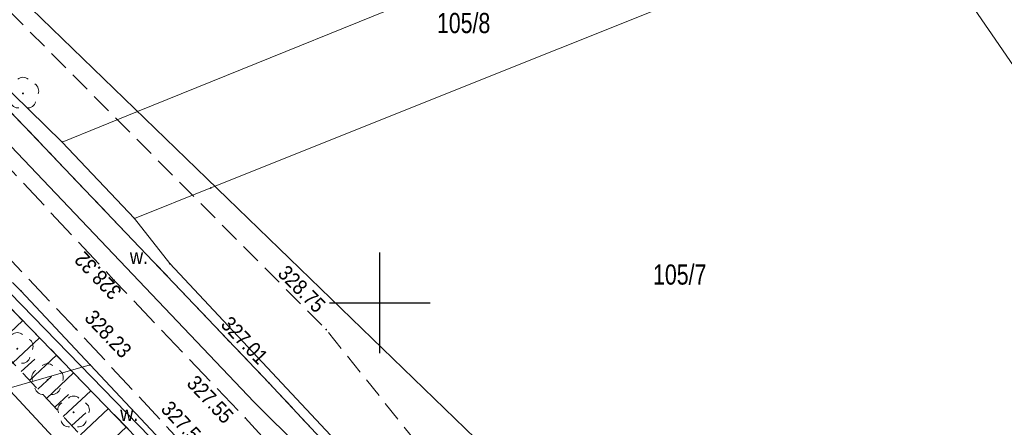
# Model space of a CAD drawing. Header units: metres. Extents: x 7423100 to 7431699, y 5527887 to 5533362.
# Tile 95 of 114: x 7428432 to 7428481, y 5529844 to 5529864. Entities that reach past the tile are written whole.
import ezdxf
from ezdxf.enums import TextEntityAlignment as Align

# ---------------------------------------------------------------- set-up
doc = ezdxf.new("R2010")
doc.units = ezdxf.units.M
doc.header["$MEASUREMENT"] = 0
for name, pattern in [('1.0_0.5', [1.5, 1, -0.5]), ('1.5_0.5', [2, 1.5, -0.5]), ('219-500', [0])]:
    doc.linetypes.add(name, pattern=pattern)
doc.layers.get('0').update_dxf_attribs({"color": 2, "linetype": 'CONTINUOUS', "lineweight": 5})
for name, color, linetype in [('000 Inne (niezydentyfikowane)', 7, 'CONTINUOUS'), ('203-punkt graniczny', 7, 'CONTINUOUS'), ('211-numer działki ewidencyjnej', 7, 'CONTINUOUS'), ('217-kontur klasyfikacyjny', 7, 'CONTINUOUS'), ('218-kontur użytku gruntowego', 7, 'CONTINUOUS'), ('219-działka ewidencyjna', 7, 'CONTINUOUS'), ('drzewo liściaste', 7, 'CONTINUOUS'), ('jezdnia', 7, 'CONTINUOUS'), ('pikieta sztuczna', 7, 'CONTINUOUS'), ('pikieta sztuczna-Atr2', 7, 'CONTINUOUS'), ('przewód elektroenergetyczny niskiego napięcia', 7, 'CONTINUOUS'), ('przewód kanalizacyjny', 7, 'CONTINUOUS'), ('przewód wodociągowy', 7, 'CONTINUOUS'), ('rów przydrożny (linia)', 7, 'CONTINUOUS'), ('rów przydrożny (linia)-Atr17', 7, 'CONTINUOUS'), ('rów przydrożny (poligon)', 7, 'CONTINUOUS'), ('rów przydrożny (poligon)-Atr17', 7, 'CONTINUOUS'), ('skarpa nieumocniona', 7, 'CONTINUOUS'), ('Wstawianie ramki sekcyjnej z opisem', 7, 'CONTINUOUS')]:
    doc.layers.add(name, color=color, linetype=linetype)
doc.styles.get("Standard").update_dxf_attribs({"font": 'Working1250.shx', "width": 0.75})

# ---------------------------------------------------------------- blocks, each defined once
blk = doc.blocks.new('203')
at = {"linetype": 'Continuous', "lineweight": 0}
h = blk.add_hatch(color=0, dxfattribs=at)
edge = h.paths.add_edge_path()
edge.add_arc((0, 0), 0.045, 0, 360)
blk = doc.blocks.new('OP021')
at = {"linetype": 'Continuous', "lineweight": 13}
h = blk.add_hatch(color=0, dxfattribs=at)
edge = h.paths.add_edge_path()
edge.add_arc((0, 0), 0.05, 0, 360)
at = {"color": 0, "linetype": 'Continuous', "lineweight": 13}
for centre, start, end in [((0, 0.4), 49.272, 130.728), ((-0.38, 0.124), 121.308, 202.548), ((0.38, 0.124), 337.452, 58.692), ((-0.235, -0.324), 193.221, 274.871), ((0.235, -0.324), 265.129, 346.779)]:
    blk.add_arc(centre, 0.4, start, end, dxfattribs=at)
blk = doc.blocks.new('PW01')
at = {"linetype": 'Continuous', "lineweight": 13}
h = blk.add_hatch(color=0, dxfattribs=at)
edge = h.paths.add_edge_path()
edge.add_arc((0, 0), 0.045, 0, 360)
blk = doc.blocks.new('SUEP1')
at = {"color": 0, "linetype": 'Continuous'}
for p, q in [((5, 0), (3.5, 0.5)), ((15, 0), (13.5, 0.5)), ((0, 0), (5, 0)), ((5, 0), (3.5, -0.5)), ((5, 0), (15, 0)), ((15, 0), (13.5, -0.5))]:
    blk.add_line(p, q, dxfattribs=at)
blk = doc.blocks.new('RAMKA500K')
at = {"color": 0}
for p, q in [((50, 97.5), (50, 102.5)), ((47.5, 100), (52.5, 100))]:
    blk.add_line(p, q, dxfattribs=at)

msp = doc.modelspace()

# ---------------------------------------------------------------- linework, layer by layer
at = {"layer": '000 Inne (niezydentyfikowane)', "color": 7, "linetype": 'Continuous', "lineweight": 25, "flags": 128}
for points in [[(7428431, 5529847.9), (7428432.3, 5529849.12)], [(7428431.81, 5529847.03), (7428433.13, 5529848.26)], [(7428432.22, 5529846.59), (7428432.89, 5529847.21)], [(7428432.64, 5529846.15), (7428433.97, 5529847.4)], [(7428433.05, 5529845.71), (7428433.72, 5529846.34)], [(7428433.47, 5529845.26), (7428434.82, 5529846.53)], [(7428434.31, 5529844.36), (7428435.68, 5529845.64)], [(7428433.89, 5529844.82), (7428434.57, 5529845.45)], [(7428435.16, 5529843.45), (7428436.55, 5529844.75)], [(7428434.74, 5529843.91), (7428435.42, 5529844.55)], [(7428436.03, 5529842.53), (7428437.43, 5529843.84)]]:
    msp.add_lwpolyline(points, dxfattribs=at)
at = {"layer": '217-kontur klasyfikacyjny', "color": 92, "linetype": 'Continuous', "lineweight": 18, "flags": 128}
for points in [[(7428412.22, 5529879.56), (7428434.26, 5529857.97)], [(7428434.26, 5529857.97), (7428437.84, 5529854.18)], [(7428437.84, 5529854.18), (7428439.59, 5529851.94)], [(7428439.59, 5529851.94), (7428458.42, 5529831.82)], [(7428432.21, 5529850.59), (7428431.79, 5529851.01)], [(7428435.64, 5529846.92), (7428432.21, 5529850.59)], [(7428449.61, 5529832.01), (7428435.64, 5529846.92)]]:
    msp.add_lwpolyline(points, dxfattribs=at)
at = {"layer": '218-kontur użytku gruntowego', "color": 3, "linetype": 'Continuous', "lineweight": 18, "flags": 128}
for points in [[(7428434.26, 5529857.97), (7428412.22, 5529879.56)], [(7428412.22, 5529879.56), (7428434.26, 5529857.97)], [(7428437.84, 5529854.18), (7428434.26, 5529857.97)], [(7428434.26, 5529857.97), (7428437.84, 5529854.18)], [(7428439.59, 5529851.94), (7428437.84, 5529854.18)], [(7428437.84, 5529854.18), (7428439.59, 5529851.94)], [(7428458.42, 5529831.82), (7428439.59, 5529851.94)], [(7428439.59, 5529851.94), (7428458.42, 5529831.82)], [(7428431.79, 5529851.01), (7428432.21, 5529850.59)], [(7428432.21, 5529850.59), (7428431.79, 5529851.01)], [(7428432.21, 5529850.59), (7428435.64, 5529846.92)], [(7428435.64, 5529846.92), (7428432.21, 5529850.59)], [(7428435.64, 5529846.92), (7428449.61, 5529832.01)], [(7428449.61, 5529832.01), (7428435.64, 5529846.92)]]:
    msp.add_lwpolyline(points, dxfattribs=at)
at = {"layer": '219-działka ewidencyjna', "color": 7, "linetype": '219-500', "lineweight": 18, "flags": 128}
for points in [[(7428412.22, 5529879.56), (7428434.26, 5529857.97)], [(7428473.12, 5529873.71), (7428437.99, 5529859.48)], [(7428476.09, 5529869.5), (7428441.62, 5529855.69)], [(7428476.09, 5529869.5), (7428492.59, 5529845.49)], [(7428434.26, 5529857.97), (7428437.99, 5529859.48)], [(7428434.26, 5529857.97), (7428437.84, 5529854.18)], [(7428437.84, 5529854.18), (7428441.62, 5529855.69)], [(7428437.84, 5529854.18), (7428439.59, 5529851.94)], [(7428439.59, 5529851.94), (7428458.42, 5529831.82)], [(7428432.21, 5529850.59), (7428431.79, 5529851.01)], [(7428432.21, 5529850.59), (7428435.64, 5529846.92)], [(7428394.24, 5529835.01), (7428435.64, 5529846.92)], [(7428449.61, 5529832.01), (7428435.64, 5529846.92)]]:
    msp.add_lwpolyline(points, dxfattribs=at)
at = {"layer": 'jezdnia', "color": 7, "linetype": '1.5_0.5', "lineweight": 18, "flags": 128}
msp.add_lwpolyline([(7428221.83, 5529859.06), (7428239.01, 5529858.99), (7428253.99, 5529859.72), (7428265.5, 5529861.38), (7428277.07, 5529864.16), (7428290.89, 5529868.45), (7428293.04, 5529869.14), (7428301.52, 5529872.2), (7428305.2, 5529873.39), (7428319.44, 5529878.5), (7428323.86, 5529880.14), (7428324.34, 5529880.3), (7428330.88, 5529882.74), (7428336.72, 5529884.92), (7428348.06, 5529889.26), (7428353.21, 5529891.27), (7428358.72, 5529893.44), (7428359.2, 5529893.62), (7428361.94, 5529894.59), (7428364.19, 5529895.48), (7428367.64, 5529896.72), (7428367.76, 5529896.77), (7428369.58, 5529897.36), (7428371.59, 5529897.9), (7428373.73, 5529898.2), (7428374.85, 5529898.28), (7428379.02, 5529898.38), (7428384.43, 5529897.17), (7428385.91, 5529896.51), (7428388.14, 5529895.35), (7428393.51, 5529891.28), (7428396.88, 5529888.25), (7428397.86, 5529887.39), (7428401.43, 5529883.89), (7428407.74, 5529877.22), (7428418.24, 5529866.24), (7428419.85, 5529864.67), (7428434.95, 5529848.69), (7428441.23, 5529841.92), (7428448.8, 5529833.69), (7428450.49, 5529831.91), (7428453.64, 5529828.57), (7428454.65, 5529827.58), (7428459.37, 5529822.34), (7428460.98, 5529820.46), (7428466.65, 5529813.7), (7428470.5, 5529808.88), (7428472.55, 5529806.11), (7428477.96, 5529798.88), (7428482.92, 5529791.15), (7428490.64, 5529780.36), (7428494.03, 5529775.87), (7428495.95, 5529773.69), (7428496.57, 5529772.97), (7428506.18, 5529762.68), (7428508.88, 5529760.02), (7428509.44, 5529759.49), (7428516.17, 5529753.72), (7428517.86, 5529756.43), (7428508.93, 5529764.36), (7428508.51, 5529764.82), (7428501.24, 5529772.39), (7428498.58, 5529775.4), (7428493.99, 5529780.96), (7428492.62, 5529782.91), (7428488.13, 5529789.16), (7428484.36, 5529794.99), (7428480.77, 5529800.33), (7428477.81, 5529804.71), (7428476.28, 5529806.55), (7428472.92, 5529810.96), (7428466.26, 5529819.2), (7428463.25, 5529822.65), (7428457.48, 5529829.22), (7428457.05, 5529829.55), (7428452.08, 5529834.78), (7428451.46, 5529835.46), (7428443.33, 5529844.29), (7428436.82, 5529851.12), (7428422, 5529867), (7428420.84, 5529868.25), (7428409.85, 5529879.75), (7428403.88, 5529885.97), (7428400, 5529889.93), (7428396.76, 5529892.82), (7428389.77, 5529898.14), (7428386.69, 5529899.7), (7428385.47, 5529900.18), (7428382.32, 5529901.02), (7428379.16, 5529901.53), (7428374.97, 5529901.48), (7428372.62, 5529901.33), (7428366.07, 5529899.61), (7428362.9, 5529898.41), (7428358.21, 5529896.52), (7428351.07, 5529893.84), (7428338.83, 5529889.13), (7428334.61, 5529887.52), (7428329.48, 5529885.6), (7428320.54, 5529882.15), (7428318.17, 5529881.45), (7428299.73, 5529874.9), (7428291.96, 5529872.07), (7428289.64, 5529871.33), (7428276.2, 5529867.26), (7428264.83, 5529864.54), (7428254.09, 5529862.97), (7428238.54, 5529862.2), (7428222.08, 5529862.32)], close=True, dxfattribs=at)
at = {"layer": 'przewód kanalizacyjny', "color": 34, "linetype": 'Continuous', "lineweight": 18, "flags": 128}
msp.add_lwpolyline([(7428470.2, 5529804.02), (7428470.04, 5529804.3), (7428445, 5529831.27), (7428444.8, 5529831.48), (7428444.6, 5529831.7), (7428428.91, 5529848.6), (7428428.7, 5529848.81), (7428428.42, 5529848.73), (7428394, 5529839.24), (7428393.72, 5529839.16), (7428393.63, 5529839.43), (7428386.45, 5529860.04), (7428386.38, 5529860.31), (7428386.07, 5529860.24), (7428379.83, 5529858.71), (7428379.54, 5529858.64), (7428379.47, 5529858.92), (7428376.38, 5529870.2), (7428376.31, 5529870.48), (7428376.24, 5529870.76), (7428375.31, 5529874.54), (7428375.24, 5529874.81)], dxfattribs=at)
at = {"layer": 'przewód wodociągowy', "color": 5, "linetype": 'Continuous', "lineweight": 18, "flags": 128}
msp.add_lwpolyline([(7428489.84, 5529846.35), (7428461.91, 5529836.33), (7428408.62, 5529887.91), (7428404.92, 5529891.31), (7428403.74, 5529890.48), (7428401.65, 5529890.08), (7428388.45, 5529888.97), (7428386.37, 5529888.81), (7428371.07, 5529886.27), (7428369.18, 5529885.92), (7428354.18, 5529881.64), (7428346.9, 5529880.04), (7428336.25, 5529877.27), (7428331.65, 5529876.12), (7428316.31, 5529871.51)], dxfattribs=at)
at = {"layer": 'rów przydrożny (linia)', "color": 0, "linetype": 'CONTINUOUS', "lineweight": 18}
for p, q in [((7428418.808, 5529863.705), (7428440.674, 5529841.219)), ((7428418.452, 5529863.355), (7428440.306, 5529840.881))]:
    msp.add_line(p, q, dxfattribs=at)
at = {"layer": 'rów przydrożny (poligon)', "color": 7, "linetype": 'Continuous', "lineweight": 18, "flags": 128}
msp.add_lwpolyline([(7428422.5, 5529867.44), (7428443.77, 5529845.08), (7428453.12, 5529835.79), (7428458.11, 5529830.47), (7428463.95, 5529823.41), (7428466.88, 5529819.8), (7428473.72, 5529811.55), (7428477.35, 5529807.32), (7428477.8, 5529807.63), (7428474.3, 5529812.06), (7428467.65, 5529820.51), (7428464.48, 5529823.85), (7428458.54, 5529830.88), (7428453.61, 5529836.27), (7428444.5, 5529846.03), (7428423.25, 5529868.32)], close=True, dxfattribs=at)
at = {"layer": 'skarpa nieumocniona', "color": 7, "linetype": '1.0_0.5', "lineweight": 18, "flags": 128}
for points in [[(7428448.49, 5529831.43), (7428440.31, 5529840.88), (7428418.45, 5529863.36), (7428397.72, 5529884.21), (7428396.76, 5529884.85), (7428395.27, 5529884.49), (7428397.69, 5529882.32), (7428423.78, 5529855.62), (7428444.67, 5529833.29)], [(7428448.49, 5529831.43), (7428440.31, 5529840.88), (7428418.45, 5529863.36), (7428397.72, 5529884.21), (7428396.76, 5529884.85), (7428395.27, 5529884.49), (7428397.69, 5529882.32), (7428423.78, 5529855.62), (7428444.67, 5529833.29)], [(7428423.25, 5529868.32), (7428444.5, 5529846.03), (7428453.61, 5529836.27), (7428458.54, 5529830.88), (7428460.41, 5529832.92), (7428455.43, 5529838.55), (7428447.34, 5529848.67), (7428426.73, 5529869.39)], [(7428423.25, 5529868.32), (7428444.5, 5529846.03), (7428453.61, 5529836.27), (7428458.54, 5529830.88), (7428460.41, 5529832.92), (7428455.43, 5529838.55), (7428447.34, 5529848.67), (7428426.73, 5529869.39)]]:
    msp.add_lwpolyline(points, close=True, dxfattribs=at)

# ---------------------------------------------------------------- block references
at = {"layer": '203-punkt graniczny', "color": 7, "linetype": 'Continuous', "lineweight": 18}
for p in [(7428437.99, 5529859.48), (7428434.26, 5529857.97), (7428441.62, 5529855.69), (7428437.84, 5529854.18), (7428439.59, 5529851.94), (7428432.21, 5529850.59), (7428435.64, 5529846.92)]:
    msp.add_blockref('203', p, dxfattribs=at)
at = {"layer": 'drzewo liściaste', "color": 94, "linetype": 'Continuous', "lineweight": 18}
for p in [(7428432.31, 5529860.38), (7428432.03, 5529847.72), (7428433.53, 5529846.18), (7428434.82, 5529844.57)]:
    msp.add_blockref('OP021', p, dxfattribs=at)
at = {"layer": 'pikieta sztuczna', "color": 7, "linetype": 'Continuous', "lineweight": 13}
for p in [(7428436.82, 5529851.12), (7428434.95, 5529848.69), (7428447.34, 5529848.67), (7428444.5, 5529846.03), (7428443.33, 5529844.29)]:
    msp.add_blockref('PW01', p, dxfattribs=at)
at = {"layer": 'przewód elektroenergetyczny niskiego napięcia', "color": 1, "linetype": 'Continuous', "lineweight": 18, "rotation": 206.725}
msp.add_blockref('SUEP1', (7428489.89, 5529843.82), dxfattribs=at)
at = {"layer": 'Wstawianie ramki sekcyjnej z opisem', "color": 7, "linetype": 'Continuous', "lineweight": 13}
msp.add_blockref('RAMKA500K', (7428400, 5529750), dxfattribs=at)

# ---------------------------------------------------------------- texts
at = {"layer": '211-numer działki ewidencyjnej', "color": 7, "linetype": 'Continuous', "lineweight": 18, "width": 0.79}
for s, p in [('105/8', (7428452.83, 5529863.37)), ('105/7', (7428463.54, 5529850.9))]:
    msp.add_text(s, height=1, dxfattribs=at).set_placement(p)
at = {"layer": 'pikieta sztuczna-Atr2', "color": 7, "width": 0.9}
for s, rotation, p in [('328.32', 133.626, (7428436.71, 5529850.08)), ('328.23', 313.378, (7428435.86, 5529849.72))]:
    msp.add_text(s, height=0.75, rotation=rotation, dxfattribs=at).set_placement(p, align=Align.TOP_LEFT)
for s, rotation, p in [('328.75', 314.847, (7428444.89, 5529851.4)), ('327.01', 313.631, (7428442.07, 5529848.88)), ('327.55', 313.205, (7428440.38, 5529845.96)), ('327.54', 313.222, (7428439.1, 5529844.69))]:
    msp.add_text(s, height=0.75, rotation=rotation, dxfattribs=at).set_placement(p)
at = {"layer": 'rów przydrożny (linia)-Atr17', "color": 7, "width": 0.9}
msp.add_text('w.', height=0.75, dxfattribs=at).set_placement((7428437.13, 5529844.13))
at = {"layer": 'rów przydrożny (poligon)-Atr17', "color": 7, "width": 0.9}
msp.add_text('w.', height=0.75, dxfattribs=at).set_placement((7428437.61, 5529851.92))

doc.saveas('drawing.dxf')
